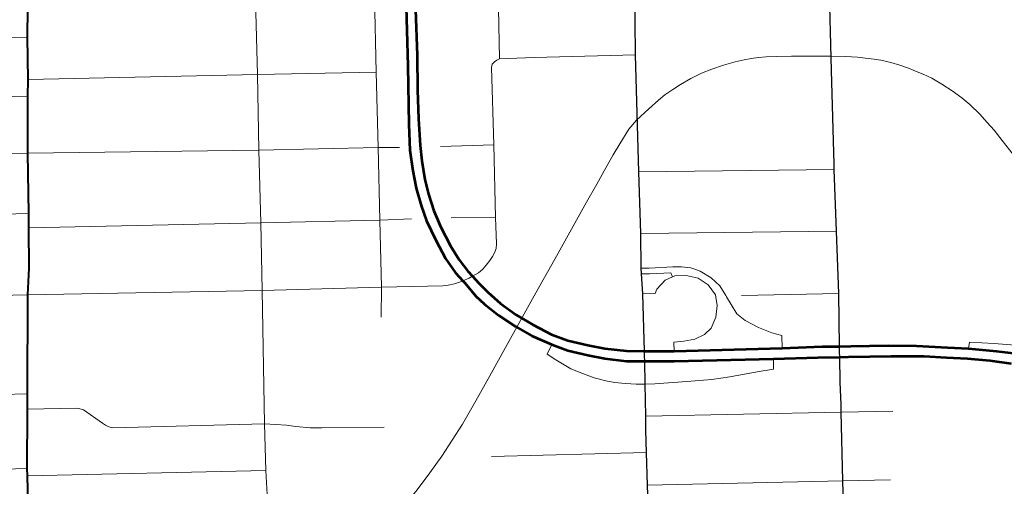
# Model space of a CAD drawing. Extents: x 13.99 to 21.38, y 7.75 to 14.55.
# Tile 29 of 77: x 17.27 to 18.16, y 13 to 13.42. Entities that reach past the tile are written whole.
import ezdxf

# ---------------------------------------------------------------- set-up
doc = ezdxf.new("R2010")
doc.units = 0
doc.header["$MEASUREMENT"] = 0
doc.linetypes.add('rr2', pattern=[0])
for name, color, linetype, lineweight in [('GM_X_City_Street', 1, 'Continuous', 0), ('GM_X_County_Road', 3, 'Continuous', 30), ('GM_X_Interchange_Ramps', 1, 'Continuous', 13), ('GM_X_Interstate_Route', 1, 'Continuous', 53), ('GM_X_Rail_Line', 7, 'rr2', 13), ('GM_X_State_Route', 1, 'Continuous', 30), ('GM_X_US_Route', 1, 'Continuous', 40)]:
    doc.layers.add(name, color=color, linetype=linetype, lineweight=lineweight)

msp = doc.modelspace()

# ---------------------------------------------------------------- linework, layer by layer
at = {"layer": 'GM_X_City_Street'}
for p, q in [((17.65204, 13.3077), (17.70028, 13.30927)), ((17.83085, 13.28489), (18.00713, 13.28684)), ((17.66183, 13.24346), (17.70173, 13.24368)), ((17.83269, 13.2294), (18.00911, 13.23141)), ((17.9235, 13.1733), (18.01119, 13.1752)), ((17.69806, 13.02823), (17.83785, 13.03187)), ((17.27977, 13.01077), (17.49468, 13.01569))]:
    msp.add_line(p, q, dxfattribs=at)
at = {"layer": 'GM_X_City_Street', "flags": 128}
for points in [[(17.50272, 12.89565), (17.50021, 12.96115), (17.49583, 12.99385), (17.49468, 13.01569), (17.49353, 13.05758), (17.49135, 13.17785), (17.49008, 13.23873), (17.4883, 13.30444), (17.48695, 13.37245), (17.48538, 13.43993), (17.48454, 13.47921), (17.48454, 13.51599), (17.48433, 13.52622), (17.4836, 13.61523), (17.48314, 13.62471), (17.48162, 13.65305), (17.47995, 13.69202), (17.47723, 13.75376), (17.47827, 13.78363)], [(17.67787, 13.18887), (17.68097, 13.19067), (17.68643, 13.19384), (17.69029, 13.19719), (17.69343, 13.20076), (17.69671, 13.20506), (17.69904, 13.20848), (17.70086, 13.21184), (17.70225, 13.21563), (17.70276, 13.22007), (17.70173, 13.24368), (17.70028, 13.30927), (17.69816, 13.37893), (17.69882, 13.38192), (17.70086, 13.3841), (17.70297, 13.38549), (17.70538, 13.38665), (17.70407, 13.44758), (17.70369, 13.48523), (17.70326, 13.49867), (17.70226, 13.52282), (17.70141, 13.54941), (17.70041, 13.58413), (17.69798, 13.63016)], [(17.59871, 13.1537), (17.59895, 13.18085), (17.59734, 13.24117), (17.59592, 13.30669), (17.59399, 13.37464), (17.59256, 13.4436)], [(16.65821, 13.40788), (16.77331, 13.40609), (16.90216, 13.40421), (16.90524, 13.39892), (17.12833, 13.40326), (17.27967, 13.40638)], [(17.70538, 13.38665), (17.73668, 13.38786), (17.82809, 13.39036)], [(17.28022, 13.3682), (17.48695, 13.37245), (17.59399, 13.37464)], [(16.90645, 13.34491), (17.1281, 13.34989), (17.28003, 13.35302)], [(16.90765, 13.29403), (17.12849, 13.29909), (17.2801, 13.30168)], [(17.2801, 13.30168), (17.4883, 13.30444), (17.59592, 13.30669), (17.61518, 13.30685)], [(16.90926, 13.23946), (16.99913, 13.24077), (17.1295, 13.2433), (17.2809, 13.24716)], [(17.28081, 13.23429), (17.49008, 13.23873), (17.59734, 13.24117), (17.62601, 13.24249)], [(17.27994, 13.174), (17.49135, 13.17785), (17.59895, 13.18085), (17.65422, 13.18196), (17.65903, 13.18254), (17.66486, 13.18393), (17.67113, 13.18604), (17.67228, 13.18652), (17.67787, 13.18887)], [(16.91037, 13.16657), (16.99913, 13.16839), (17.12951, 13.17072), (17.27994, 13.174)], [(16.91224, 13.07439), (17.13067, 13.08078), (17.19375, 13.08244), (17.23309, 13.08348), (17.2797, 13.08468)], [(17.2797, 13.07085), (17.32391, 13.07169), (17.3268, 13.0713), (17.33002, 13.07021), (17.34735, 13.05823), (17.34999, 13.05662), (17.35308, 13.05488), (17.35675, 13.05411), (17.49353, 13.05758), (17.51325, 13.05642), (17.52152, 13.05521), (17.53444, 13.05404), (17.545, 13.05404), (17.60129, 13.05481)], [(17.83714, 13.06454), (18.01359, 13.06822), (18.06001, 13.06918)], [(16.91402, 13.00795), (17.13067, 13.01325), (17.27948, 13.01732)], [(17.83892, 13.00239), (18.0149, 13.00635), (18.05802, 13.00723)]]:
    msp.add_lwpolyline(points, dxfattribs=at)
at = {"layer": 'GM_X_County_Road', "color": 1, "flags": 128}
for points in [[(18.00699, 13.29187), (18.00458, 13.3763), (18.00264, 13.45758), (18.00247, 13.46256)], [(17.83315, 13.19791), (17.83269, 13.2294), (17.83085, 13.28489), (17.82809, 13.39036), (17.82745, 13.45203)], [(18.01333, 13.07499), (18.01255, 13.09531), (18.01209, 13.11788), (18.012, 13.12268), (18.01192, 13.12748), (18.01119, 13.1752), (18.00911, 13.23141), (18.00713, 13.28684), (18.00699, 13.29187)], [(17.83741, 13.05198), (17.83714, 13.06454), (17.83678, 13.09351), (17.83627, 13.11418), (17.83615, 13.11906), (17.83602, 13.12324), (17.83449, 13.17485), (17.83344, 13.19286), (17.83315, 13.19791)], [(18.04057, 11.83151), (18.03843, 11.89275), (18.03757, 11.9626), (18.03673, 12.02522), (18.03405, 12.08867), (18.03352, 12.15212), (18.03171, 12.21475), (18.03058, 12.27244), (18.02855, 12.3382), (18.02684, 12.40401), (18.02451, 12.51002), (18.02359, 12.57091), (18.0223, 12.62576), (18.02139, 12.68131), (18.021, 12.74659), (18.01978, 12.81147), (18.01873, 12.88052), (18.01688, 12.94404), (18.0149, 13.00635), (18.01359, 13.06822), (18.01333, 13.07499)], [(17.84145, 12.89206), (17.84137, 12.89609), (17.84099, 12.93954), (17.83892, 13.00239), (17.83785, 13.03187), (17.83741, 13.05198)]]:
    msp.add_lwpolyline(points, dxfattribs=at)
at = {"layer": 'GM_X_Interchange_Ramps', "flags": 128}
for points in [[(17.88154, 13.19712), (17.87797, 13.19845), (17.8696, 13.19906), (17.86162, 13.19923), (17.84019, 13.19802), (17.83315, 13.19791)], [(17.96016, 13.12597), (17.95999, 13.13745), (17.95096, 13.13977), (17.9389, 13.14465), (17.92686, 13.15079), (17.91944, 13.15683), (17.91417, 13.16534), (17.91013, 13.17206), (17.90931, 13.17342), (17.90404, 13.18193), (17.89623, 13.18924), (17.8863, 13.19534), (17.88154, 13.19712)], [(17.83344, 13.19286), (17.8405, 13.19298), (17.85983, 13.19381), (17.86142, 13.19026)], [(17.83449, 13.17485), (17.8458, 13.17504), (17.84733, 13.17897), (17.85465, 13.18721), (17.86142, 13.19026), (17.86354, 13.19122), (17.87362, 13.19141), (17.88448, 13.18908), (17.89358, 13.183), (17.9001, 13.17404), (17.90044, 13.17175), (17.90156, 13.16435), (17.9005, 13.15388), (17.89608, 13.14391), (17.89008, 13.13816), (17.88159, 13.13415), (17.87148, 13.13227), (17.86264, 13.13116), (17.86278, 13.12318)], [(17.75239, 13.12917), (17.74828, 13.1206), (17.75614, 13.1155), (17.7698, 13.10722), (17.78104, 13.10278), (17.79075, 13.09909), (17.80118, 13.09649), (17.80948, 13.09495), (17.81893, 13.09395), (17.8287, 13.09338), (17.83678, 13.09351)], [(18.52898, 13.08196), (18.52118, 13.07769), (18.50345, 13.06901), (18.49006, 13.06411), (18.47729, 13.0615), (18.46402, 13.06237), (18.4479, 13.06503), (18.43126, 13.0706), (18.36183, 13.09235), (18.33544, 13.10044), (18.29981, 13.10931), (18.26229, 13.11602), (18.23787, 13.11981), (18.20891, 13.12359), (18.16991, 13.12851), (18.15136, 13.13022), (18.12903, 13.13116), (18.12841, 13.12551)], [(17.83678, 13.09351), (17.84528, 13.09365), (17.87441, 13.09597), (17.89668, 13.09767), (17.91296, 13.09998), (17.93764, 13.10442), (17.95244, 13.10705), (17.95236, 13.11623)]]:
    msp.add_lwpolyline(points, dxfattribs=at)
at = {"layer": 'GM_X_Interstate_Route', "flags": 128}
for points in [[(17.62034, 13.46763), (17.62062, 13.45085), (17.62081, 13.44451), (17.62276, 13.38028), (17.62358, 13.32747), (17.62457, 13.30445), (17.62703, 13.28586), (17.63016, 13.27007), (17.6346, 13.2546), (17.63953, 13.24079), (17.64776, 13.22318), (17.65664, 13.20673), (17.66569, 13.1939), (17.67228, 13.18652), (17.67391, 13.18469), (17.68395, 13.17268), (17.69184, 13.16545), (17.70484, 13.15541), (17.71981, 13.14538), (17.73445, 13.13715), (17.74342, 13.13316)], [(17.6297, 13.43094), (17.63118, 13.39015), (17.63134, 13.35856), (17.63233, 13.33274), (17.63365, 13.30872), (17.63529, 13.29474), (17.63809, 13.27796), (17.64121, 13.2648), (17.64615, 13.24967), (17.65256, 13.23486), (17.66112, 13.21808), (17.66885, 13.20558), (17.67691, 13.19522), (17.68097, 13.19067), (17.68661, 13.18436), (17.69484, 13.1763), (17.70619, 13.1661), (17.72034, 13.15607), (17.7358, 13.14702), (17.75225, 13.13822), (17.76688, 13.13288), (17.78497, 13.1286), (17.80027, 13.12564), (17.81985, 13.12334), (17.83602, 13.12324), (17.84551, 13.12318), (17.86278, 13.12318), (17.96016, 13.12597), (17.99636, 13.12728), (18.01192, 13.12748), (18.02202, 13.12761), (18.05574, 13.12827), (18.08141, 13.12811), (18.10933, 13.1265), (18.12841, 13.12551), (18.15346, 13.12317), (18.17385, 13.1207)], [(17.74342, 13.13316), (17.75239, 13.12917), (17.76702, 13.12383), (17.78511, 13.11955), (17.80041, 13.11659), (17.81999, 13.11429), (17.821, 13.11428)], [(17.821, 13.11428), (17.83627, 13.11418), (17.84565, 13.11412), (17.86292, 13.11412), (17.95236, 13.11623), (17.99254, 13.11741), (18.01209, 13.11788), (18.02001, 13.11807), (18.05851, 13.11873), (18.08828, 13.11856), (18.10835, 13.11758), (18.12743, 13.11659), (18.1475, 13.11462), (18.16675, 13.11198)]]:
    msp.add_lwpolyline(points, dxfattribs=at)
at = {"layer": 'GM_X_Rail_Line', "flags": 128}
msp.add_lwpolyline([(20.45332, 11.77543), (20.43816, 11.78411), (20.41628, 11.79761), (20.38848, 11.81418), (20.37053, 11.82578), (20.34558, 11.84264), (20.31612, 11.86343), (20.30177, 11.8738), (20.27966, 11.89085), (20.24405, 11.91969), (20.23254, 11.92902), (20.20905, 11.94867), (20.1439, 12.00401), (20.12348, 12.0215), (20.08536, 12.05404), (20.05207, 12.08217), (20.00286, 12.12398), (19.96418, 12.1567), (19.92018, 12.19383), (19.75671, 12.31719), (19.54707, 12.47366), (19.49379, 12.51372), (19.41584, 12.57178), (19.33998, 12.62803), (19.30096, 12.65692), (19.24574, 12.69793), (19.22709, 12.71091), (19.20928, 12.72104), (19.18001, 12.74254), (19.09237, 12.80958), (19.0493, 12.84261), (18.98415, 12.89268), (18.96073, 12.90614), (18.90249, 12.95021), (18.88409, 12.96456), (18.877, 12.97004), (18.87171, 12.9739), (18.86435, 12.97847), (18.83967, 12.99229), (18.82073, 13.00333), (18.8044, 13.01383), (18.79265, 13.02128), (18.77515, 13.03142), (18.76321, 13.0377), (18.75011, 13.04362), (18.7397, 13.04802), (18.73261, 13.05107), (18.72606, 13.05341), (18.71682, 13.05673), (18.69663, 13.06292), (18.67392, 13.06992), (18.65499, 13.07584), (18.63076, 13.08383), (18.61766, 13.08813), (18.60823, 13.09047), (18.59396, 13.09298), (18.58373, 13.09504), (18.57081, 13.09845), (18.55161, 13.10483), (18.51643, 13.11712), (18.48529, 13.12995), (18.4432, 13.14431), (18.43019, 13.14889), (18.41637, 13.15391), (18.40578, 13.15813), (18.39421, 13.16316), (18.32708, 13.19528), (18.24506, 13.23477), (18.236, 13.2389), (18.2281, 13.24293), (18.22137, 13.24688), (18.21428, 13.25155), (18.20683, 13.2572), (18.20073, 13.26295), (18.19499, 13.26815), (18.18601, 13.27838), (18.17785, 13.28834), (18.1651, 13.30458), (18.15873, 13.31302), (18.15128, 13.32244), (18.14518, 13.32944), (18.13863, 13.33689), (18.12939, 13.34542), (18.12212, 13.3517), (18.11368, 13.35798), (18.10435, 13.36381), (18.09511, 13.3692), (18.08739, 13.37288), (18.08057, 13.37575), (18.0742, 13.37817), (18.06621, 13.38104), (18.05822, 13.38329), (18.04916, 13.38544), (18.04315, 13.38652), (18.03543, 13.38732), (18.02807, 13.38813), (18.01721, 13.38894), (18.00465, 13.38912), (17.96866, 13.38912), (17.95547, 13.38894), (17.94587, 13.38849), (17.93887, 13.38786), (17.93241, 13.38705), (17.92604, 13.3858), (17.91778, 13.384), (17.90728, 13.38113), (17.89669, 13.37736), (17.88754, 13.37377), (17.87794, 13.36884), (17.86852, 13.36363), (17.86161, 13.35897), (17.85452, 13.35412), (17.84886, 13.34954), (17.84007, 13.34174), (17.82894, 13.33151), (17.82194, 13.32343), (17.81377, 13.31024), (17.80785, 13.3001), (17.80112, 13.28843), (17.79296, 13.27371), (17.7838, 13.25765), (17.75517, 13.20623), (17.73821, 13.1759), (17.71066, 13.12663), (17.69667, 13.10097), (17.68401, 13.07826), (17.67208, 13.05735)], dxfattribs=at)
at = {"layer": 'GM_X_Rail_Line', "ltscale": 3.78788e-07, "flags": 128}
msp.add_lwpolyline([(17.59026, 7.75175), (17.5848, 7.91104), (17.58101, 8.02249), (17.57578, 8.17262), (17.57304, 8.25742), (17.56834, 8.40468), (17.56494, 8.49562), (17.56193, 8.59205), (17.55906, 8.67528), (17.55814, 8.69697), (17.55723, 8.71069), (17.55632, 8.72519), (17.55514, 8.7376), (17.55344, 8.7491), (17.55135, 8.76204), (17.549, 8.7755), (17.54456, 8.79719), (17.53502, 8.83678), (17.48876, 9.04074), (17.47217, 9.11247), (17.45793, 9.17545), (17.40893, 9.38882), (17.38619, 9.48969), (17.36555, 9.57841), (17.34085, 9.68712), (17.32099, 9.77362), (17.31407, 9.80524), (17.31015, 9.82863), (17.30806, 9.84614), (17.30675, 9.85829), (17.30584, 9.87149), (17.30505, 9.88939), (17.29695, 10.28581), (17.2916, 10.55994), (17.28467, 10.89443), (17.28232, 11.02039), (17.27751, 11.25304), (17.27417, 11.41935), (17.26987, 11.62315), (17.26951, 11.67026), (17.26996, 11.6813), (17.2705, 11.6926), (17.2713, 11.70463), (17.27247, 11.71522), (17.27382, 11.72635), (17.27498, 11.73676), (17.27669, 11.7477), (17.27884, 11.75919), (17.2818, 11.77409), (17.28602, 11.79239), (17.34641, 12.04716), (17.40801, 12.30339), (17.4265, 12.38601), (17.42915, 12.39921), (17.43158, 12.41294), (17.43355, 12.42631), (17.4349, 12.43869), (17.43636, 12.45506), (17.43777, 12.48177), (17.43759, 12.49702), (17.43741, 12.51084), (17.43723, 12.52251), (17.43678, 12.53175), (17.43579, 12.54333), (17.43463, 12.55248), (17.43328, 12.56487), (17.43203, 12.57716), (17.43104, 12.58721), (17.43068, 12.59753), (17.43113, 12.6074), (17.43185, 12.61727), (17.43319, 12.63065), (17.43508, 12.64447), (17.43678, 12.65927), (17.43902, 12.67587), (17.44127, 12.69598), (17.44755, 12.74775), (17.45482, 12.8033), (17.45805, 12.8156), (17.46316, 12.82906), (17.46945, 12.83911), (17.476, 12.84799), (17.48264, 12.85553), (17.48928, 12.86208), (17.50238, 12.8742), (17.51476, 12.88461), (17.53621, 12.90193), (17.54806, 12.91189), (17.55766, 12.92032), (17.56717, 12.92867), (17.5765, 12.93755), (17.59409, 12.95523), (17.6164, 12.98042), (17.63107, 12.99831), (17.64237, 13.01347), (17.65323, 13.02864), (17.67208, 13.05735)], dxfattribs=at)
at = {"layer": 'GM_X_State_Route', "flags": 128}
for points in [[(17.2801, 13.30464), (17.28003, 13.35302), (17.28022, 13.3682), (17.27967, 13.40638), (17.27985, 13.43233)], [(17.27969, 13.06988), (17.2797, 13.07085), (17.2797, 13.08468), (17.27994, 13.174), (17.28111, 13.19815), (17.28081, 13.23429), (17.2809, 13.24716), (17.2801, 13.30168), (17.2801, 13.30464)], [(17.28118, 12.95198), (17.28104, 12.9559), (17.28101, 12.96185), (17.27977, 13.01077), (17.27948, 13.01732), (17.27969, 13.06988)]]:
    msp.add_lwpolyline(points, dxfattribs=at)
at = {"layer": 'GM_X_US_Route', "flags": 128}
for points in [[(17.2801, 13.30464), (17.28003, 13.35302), (17.28022, 13.3682), (17.27967, 13.40638), (17.27985, 13.43233)], [(17.27969, 13.06988), (17.2797, 13.07085), (17.2797, 13.08468), (17.27994, 13.174), (17.28111, 13.19815), (17.28081, 13.23429), (17.2809, 13.24716), (17.2801, 13.30168), (17.2801, 13.30464)], [(17.28118, 12.95198), (17.28104, 12.9559), (17.28101, 12.96185), (17.27977, 13.01077), (17.27948, 13.01732), (17.27969, 13.06988)]]:
    msp.add_lwpolyline(points, dxfattribs=at)

doc.saveas('drawing.dxf')
